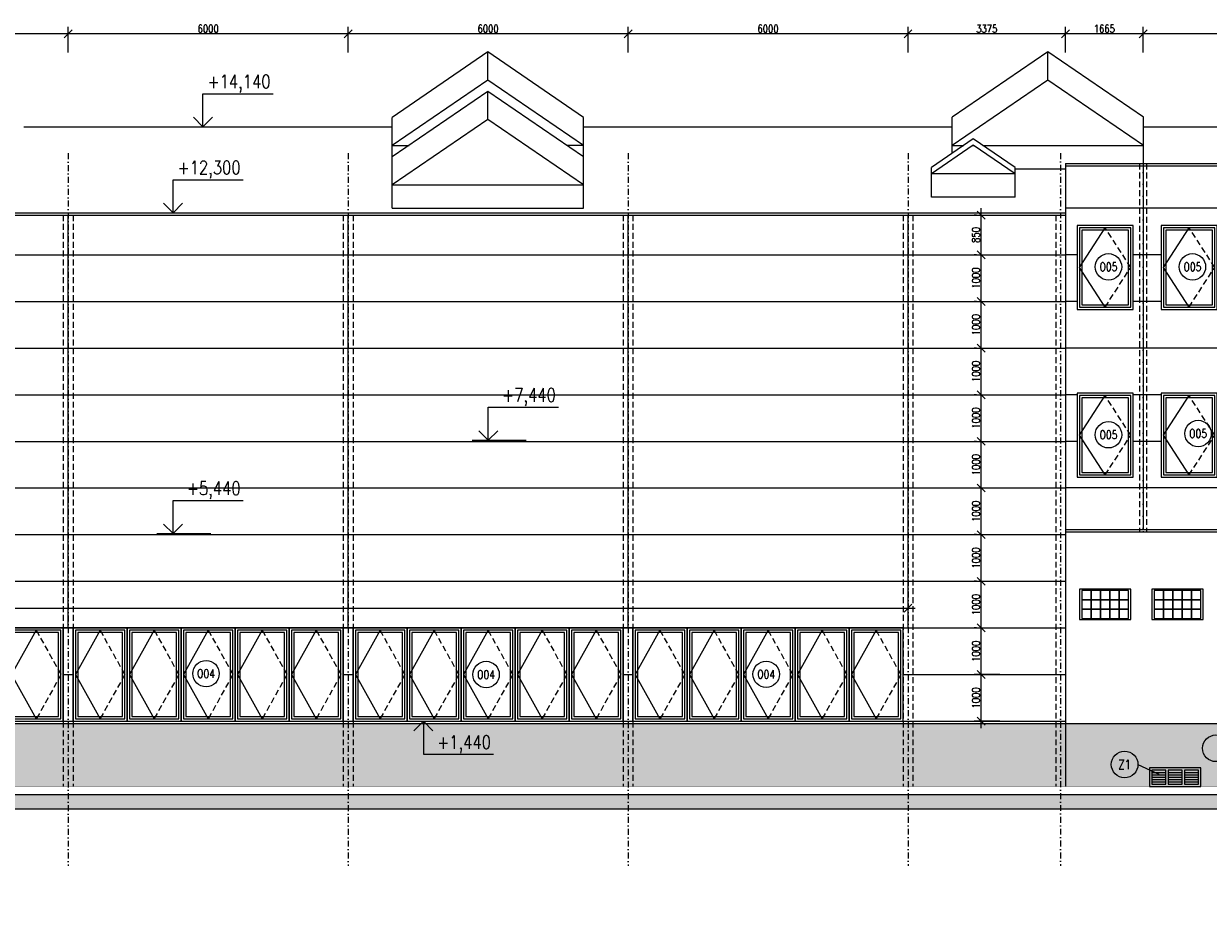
# Model space of a CAD drawing. Header units: millimetres. Extents: x -485339 to 350584, y -2181201 to -313328.
# Tile 57 of 115: x -92834 to -67443, y -975528 to -956285. Entities that reach past the tile are written whole.
import ezdxf
from ezdxf.enums import TextEntityAlignment as Align

# ---------------------------------------------------------------- set-up
doc = ezdxf.new("R2010")
doc.units = ezdxf.units.MM
doc.header["$LTSCALE"] = 10
doc.linetypes.add('DASHDOT', pattern=[25.4, 12.7, -6.35, 0, -6.35])
doc.linetypes.add('ČÁRKOVANÁ', pattern=[19.05, 12.7, -6.35])
doc.layers.get('Defpoints').update_dxf_attribs({"color": 201})
for name, color, linetype, lineweight in [('N_kóty', 10, 'Continuous', 18), ('N_okna', 10, 'Continuous', 18), ('N_popis', 10, 'Continuous', 18), ('N_popis_fasáda', 212, 'Continuous', 18), ('N_popis_otvory', 10, 'Continuous', 18), ('N_čáry_obv.plášt', 212, 'Continuous', 18), ('N_šrary', 10, 'Continuous', 18), ('St__otvory_dveře', 40, 'Continuous', 18), ('St_kóty_výškové', 132, 'Continuous', 18), ('St_otvory_okna', 40, 'Continuous', 18), ('St_sloupy_opláštění_pohled', 25, 'ČÁRKOVANÁ', 18), ('St_čáry_obrys', 5, 'Continuous', 35), ('St_čáry_plné', 250, 'Continuous', 18), ('St_šrafy', 250, 'Continuous', 18)]:
    doc.layers.add(name, color=color, linetype=linetype, lineweight=lineweight)
doc.styles.add('ROMANS', font='romans.shx', dxfattribs={"width": 0.8})
doc.styles.get("Standard").update_dxf_attribs({"font": 'simplex.shx', "width": 0.8})
doc.dimstyles.new('stavebníM100', dxfattribs={"dimtxt": 165, "dimasz": 170, "dimexe": 150, "dimexo": 100, "dimgap": 30, "dimtad": 1, "dimdec": 0, "dimtxsty": 'Standard', "dimblk": 'OBLIQUE', "dimcen": -2.5, "dimdle": 150, "dimclrd": 256, "dimclre": 256, "dimclrt": 256, "dimadec": 4, "dimazin": 0, "dimtfac": 1, "dimtdec": 0, "dimtmove": 2, "dimatfit": 3, "dimldrblk": 'OBLIQUE', "dimfxl": 400, "dimfxlon": 1, "dimlwd": -1, "dimlwe": -1, "dimarcsym": 0})

# ---------------------------------------------------------------- blocks, each defined once
blk = doc.blocks.new('G$C234DA3A5')
at = {"layer": 'St_otvory_okna', "color": 0}
for points in [[(0, 0), (1200, 0), (1200, 1800), (0, 1800)], [(50, 50), (1150, 50), (1150, 1750), (50, 1750)], [(100, 100), (1100, 100), (1100, 1700), (100, 1700)]]:
    blk.add_lwpolyline(points, close=True, dxfattribs=at)
blk.add_lwpolyline([(600, 50), (50, 900), (600, 1750)], dxfattribs=at)
at = {"layer": 'St_otvory_okna', "color": 0, "linetype": 'ČÁRKOVANÁ'}
blk.add_lwpolyline([(600, 50), (1150, 900), (600, 1750)], dxfattribs=at)
blk = doc.blocks.new('*U1187')
at = {"layer": 'St_otvory_okna'}
blk.add_lwpolyline([(-100, -100), (100, -100), (100, 100), (-100, 100)], close=True, dxfattribs=at)
blk = doc.blocks.new('*U1186')
at = {"layer": 'St_otvory_okna'}
for p in [(0, 400), (0, 200), (200, 400), (200, 200), (400, 400), (400, 200), (600, 400), (600, 200), (800, 400), (800, 200), (0, 0), (200, 0), (400, 0), (600, 0), (800, 0)]:
    blk.add_blockref('*U1187', p, dxfattribs=at)
blk = doc.blocks.new('*U1189')
at = {"layer": 'St_otvory_okna'}
blk.add_lwpolyline([(-100, -100), (100, -100), (100, 100), (-100, 100)], close=True, dxfattribs=at)
blk = doc.blocks.new('*U1188')
at = {"layer": 'St_otvory_okna'}
for p in [(0, 400), (0, 200), (200, 400), (200, 200), (400, 400), (400, 200), (600, 400), (600, 200), (800, 400), (800, 200), (0, 0), (200, 0), (400, 0), (600, 0), (800, 0)]:
    blk.add_blockref('*U1189', p, dxfattribs=at)
blk = doc.blocks.new('G$CCE6EB1B3')
at = {"layer": 'St__otvory_dveře', "color": 0}
for points in [[(-550, -400), (550, -400), (550, 0), (-550, 0)], [(-500, -350), (-200, -350), (-200, -50), (-500, -50)], [(-150, -350), (150, -350), (150, -50), (-150, -50)], [(200, -350), (500, -350), (500, -50), (200, -50)]]:
    blk.add_lwpolyline(points, close=True, dxfattribs=at)
for points in [[(-500, -100), (-200, -100)], [(-500, -150), (-200, -150)], [(-500, -200), (-200, -200)], [(-500, -250), (-200, -250)], [(-150, -100), (150, -100)], [(-150, -150), (150, -150)], [(-150, -200), (150, -200)], [(-150, -250), (150, -250)], [(200, -100), (500, -100)], [(200, -150), (500, -150)], [(200, -200), (500, -200)], [(200, -250), (500, -250)], [(-500, -300), (-200, -300)], [(-150, -300), (150, -300)], [(200, -300), (500, -300)]]:
    blk.add_lwpolyline(points, dxfattribs=at)
blk = doc.blocks.new('*U1195')
at = {"layer": 'St_sloupy_opláštění_pohled'}
for points in [[(-105, 6125), (-105, -6125)], [(105, 6125), (105, -6125)]]:
    blk.add_lwpolyline(points, dxfattribs=at)
blk = doc.blocks.new('*U1194')
at = {"layer": 'St_šrafy'}
for p in [(-18000, 0), (-12000, 0), (-6000, 0), (0, 0)]:
    blk.add_blockref('*U1195', p, dxfattribs=at)
blk = doc.blocks.new('*U1231')
at = {"layer": 'N_okna'}
for points in [[(2050, 273), (0, 1674), (-2050, 273)], [(0, 1073), (0, 1674)], [(2050, -328), (0, 1073), (-2050, -328)], [(2050, -573), (0, 828), (-2050, -573)], [(0, 227), (0, 828)], [(2050, -1174), (0, 227), (-2050, -1174)]]:
    blk.add_lwpolyline(points, dxfattribs=at)
at = {"layer": 'St_čáry_plné'}
for points in [[(-2050, -1674), (-2050, 273)], [(2050, -1674), (2050, 273)], [(-2050, -328), (-1691, -328)], [(2050, -328), (1691, -328)], [(-2050, -1174), (2050, -1174)], [(-2050, -1674), (2050, -1674)]]:
    blk.add_lwpolyline(points, dxfattribs=at)
blk = doc.blocks.new('*U1230')
at = {"layer": 'St_čáry_plné'}
blk.add_blockref('*U1231', (48000, 0), dxfattribs=at)
blk = doc.blocks.new('*U164')
at = {"color": 0, "linetype": 'ByBlock', "lineweight": -2}
blk.add_line((3, 0), (-7, 0), dxfattribs=at)
for points in [[(0, 0), (0, -6.12), (0, -6.12), (-13, -6.12)], [(1.75, -1.75), (0, 0), (-1.75, -1.75)]]:
    blk.add_lwpolyline(points, dxfattribs=at)
at = {"color": 0, "linetype": 'ByBlock', "lineweight": -2, "style": 'ROMANS', "width": 0.8}
blk.add_attdef('VYSKA', text='', height=2.5, dxfattribs=at).set_placement((-3.45, -2.62), align=Align.TOP_RIGHT)
blk.add_attdef('POPIS_001', text='', height=2.5, dxfattribs=at).set_placement((-12.5, -7.13), align=Align.TOP_LEFT)
blk = doc.blocks.new('*U165')
at = {"color": 0, "linetype": 'ByBlock', "lineweight": -2}
blk.add_line((3, 0), (-7, 0), dxfattribs=at)
for points in [[(0, 0), (0, 6.12), (0, 6.12), (-13, 6.12)], [(1.75, 1.75), (0, 0), (-1.75, 1.75)]]:
    blk.add_lwpolyline(points, dxfattribs=at)
at = {"color": 0, "linetype": 'ByBlock', "lineweight": -2, "style": 'ROMANS', "width": 0.8}
blk.add_attdef('VYSKA', text='', height=2.5, dxfattribs=at).set_placement((-3.45, 9.62), align=Align.TOP_RIGHT)
blk.add_attdef('POPIS_001', text='', height=2.5, dxfattribs=at).set_placement((-12.5, 5.12), align=Align.TOP_LEFT)
blk = doc.blocks.new('_OBLIQUE')
at = {"color": 0, "linetype": 'ByBlock'}
blk.add_line((-0.5, -0.5), (0.5, 0.5), dxfattribs=at)
blk = doc.blocks.new('*D2185')
at = {"layer": 'Defpoints', "color": 0, "transparency": 16777216}
for p in [(-183011, -959239), (0, -959239), (-183011, -960239)]:
    blk.add_point(p, dxfattribs=at)
at = {"layer": 'N_popis_fasáda', "transparency": 16777216}
for p, q in [((-182611, -959239), (-183161, -959239)), ((-183011, -960389), (-183011, -959089)), ((-183111, -960239), (-183161, -960239))]:
    blk.add_line(p, q, dxfattribs=at)
at = {"layer": 'N_popis_fasáda', "linetype": 'ByBlock', "transparency": 16777216, "xscale": 170, "yscale": 170, "zscale": 170}
for p, rotation in [((-183011, -959239), 90), ((-183011, -960239), 270)]:
    blk.add_blockref('_OBLIQUE', p, dxfattribs=dict(at, rotation=rotation))
at = {"layer": 'N_popis_fasáda', "transparency": 16777216, "insert": (-183124, -959739), "char_height": 165, "attachment_point": 5, "rotation": 90}
blk.add_mtext('1000', dxfattribs=at)
blk = doc.blocks.new('*D2215')
at = {"layer": 'Defpoints', "color": 0, "transparency": 16777216}
for p in [(-68840, -956505), (-68840, -959334), (-61390, -959284)]:
    blk.add_point(p, dxfattribs=at)
at = {"layer": 'N_popis_fasáda', "transparency": 16777216}
for p, q in [((-68840, -956905), (-68840, -956355)), ((-61390, -956905), (-61390, -956355)), ((-61240, -956505), (-68990, -956505))]:
    blk.add_line(p, q, dxfattribs=at)
at = {"layer": 'N_popis_fasáda', "linetype": 'ByBlock', "transparency": 16777216, "xscale": 170, "yscale": 170, "zscale": 170, "rotation": 180}
blk.add_blockref('_OBLIQUE', (-68840, -956505), dxfattribs=at)
at = {"layer": 'N_popis_fasáda', "linetype": 'ByBlock', "transparency": 16777216, "xscale": 170, "yscale": 170, "zscale": 170}
blk.add_blockref('_OBLIQUE', (-61390, -956505), dxfattribs=at)
at = {"layer": 'N_popis_fasáda', "transparency": 16777216, "insert": (-65115, -956393), "char_height": 165, "attachment_point": 5}
blk.add_mtext('7450', dxfattribs=at)
blk = doc.blocks.new('*D2216')
at = {"layer": 'Defpoints', "color": 0, "transparency": 16777216}
for p in [(-70505, -956505), (-70505, -959334), (-68840, -959334)]:
    blk.add_point(p, dxfattribs=at)
at = {"layer": 'N_popis_fasáda', "transparency": 16777216}
for p, q in [((-70505, -956905), (-70505, -956355)), ((-68840, -956905), (-68840, -956355)), ((-68690, -956505), (-70655, -956505))]:
    blk.add_line(p, q, dxfattribs=at)
at = {"layer": 'N_popis_fasáda', "linetype": 'ByBlock', "transparency": 16777216, "xscale": 170, "yscale": 170, "zscale": 170, "rotation": 180}
blk.add_blockref('_OBLIQUE', (-70505, -956505), dxfattribs=at)
at = {"layer": 'N_popis_fasáda', "linetype": 'ByBlock', "transparency": 16777216, "xscale": 170, "yscale": 170, "zscale": 170}
blk.add_blockref('_OBLIQUE', (-68840, -956505), dxfattribs=at)
at = {"layer": 'N_popis_fasáda', "transparency": 16777216, "insert": (-69672, -956393), "char_height": 165, "attachment_point": 5}
blk.add_mtext('1665', dxfattribs=at)
blk = doc.blocks.new('*D2217')
at = {"layer": 'Defpoints', "color": 0, "transparency": 16777216}
for p in [(-73880, -956505), (-73880, -959059), (-70505, -959334)]:
    blk.add_point(p, dxfattribs=at)
at = {"layer": 'N_popis_fasáda', "transparency": 16777216}
for p, q in [((-73880, -956905), (-73880, -956355)), ((-70505, -956905), (-70505, -956355)), ((-70355, -956505), (-74030, -956505))]:
    blk.add_line(p, q, dxfattribs=at)
at = {"layer": 'N_popis_fasáda', "linetype": 'ByBlock', "transparency": 16777216, "xscale": 170, "yscale": 170, "zscale": 170, "rotation": 180}
blk.add_blockref('_OBLIQUE', (-73880, -956505), dxfattribs=at)
at = {"layer": 'N_popis_fasáda', "linetype": 'ByBlock', "transparency": 16777216, "xscale": 170, "yscale": 170, "zscale": 170}
blk.add_blockref('_OBLIQUE', (-70505, -956505), dxfattribs=at)
at = {"layer": 'N_popis_fasáda', "transparency": 16777216, "insert": (-72192, -956393), "char_height": 165, "attachment_point": 5}
blk.add_mtext('3375', dxfattribs=at)
blk = doc.blocks.new('*D2218')
at = {"layer": 'Defpoints', "color": 0, "transparency": 16777216}
for p in [(-79880, -956505), (-79880, -959062), (-73880, -959059)]:
    blk.add_point(p, dxfattribs=at)
at = {"layer": 'N_popis_fasáda', "transparency": 16777216}
for p, q in [((-79880, -956905), (-79880, -956355)), ((-73880, -956905), (-73880, -956355)), ((-73730, -956505), (-80030, -956505))]:
    blk.add_line(p, q, dxfattribs=at)
at = {"layer": 'N_popis_fasáda', "linetype": 'ByBlock', "transparency": 16777216, "xscale": 170, "yscale": 170, "zscale": 170, "rotation": 180}
blk.add_blockref('_OBLIQUE', (-79880, -956505), dxfattribs=at)
at = {"layer": 'N_popis_fasáda', "linetype": 'ByBlock', "transparency": 16777216, "xscale": 170, "yscale": 170, "zscale": 170}
blk.add_blockref('_OBLIQUE', (-73880, -956505), dxfattribs=at)
at = {"layer": 'N_popis_fasáda', "transparency": 16777216, "insert": (-76880, -956393), "char_height": 165, "attachment_point": 5}
blk.add_mtext('6000', dxfattribs=at)
blk = doc.blocks.new('*D2219')
at = {"layer": 'Defpoints', "color": 0, "transparency": 16777216}
for p in [(-85880, -956505), (-85880, -959062), (-79880, -959062)]:
    blk.add_point(p, dxfattribs=at)
at = {"layer": 'N_popis_fasáda', "transparency": 16777216}
for p, q in [((-85880, -956905), (-85880, -956355)), ((-79880, -956905), (-79880, -956355)), ((-79730, -956505), (-86030, -956505))]:
    blk.add_line(p, q, dxfattribs=at)
at = {"layer": 'N_popis_fasáda', "linetype": 'ByBlock', "transparency": 16777216, "xscale": 170, "yscale": 170, "zscale": 170, "rotation": 180}
blk.add_blockref('_OBLIQUE', (-85880, -956505), dxfattribs=at)
at = {"layer": 'N_popis_fasáda', "linetype": 'ByBlock', "transparency": 16777216, "xscale": 170, "yscale": 170, "zscale": 170}
blk.add_blockref('_OBLIQUE', (-79880, -956505), dxfattribs=at)
at = {"layer": 'N_popis_fasáda', "transparency": 16777216, "insert": (-82880, -956393), "char_height": 165, "attachment_point": 5}
blk.add_mtext('6000', dxfattribs=at)
blk = doc.blocks.new('*D2220')
at = {"layer": 'Defpoints', "color": 0, "transparency": 16777216}
for p in [(-91880, -956505), (-91880, -959062), (-85880, -959062)]:
    blk.add_point(p, dxfattribs=at)
at = {"layer": 'N_popis_fasáda', "transparency": 16777216}
for p, q in [((-91880, -956905), (-91880, -956355)), ((-85880, -956905), (-85880, -956355)), ((-85730, -956505), (-92030, -956505))]:
    blk.add_line(p, q, dxfattribs=at)
at = {"layer": 'N_popis_fasáda', "linetype": 'ByBlock', "transparency": 16777216, "xscale": 170, "yscale": 170, "zscale": 170, "rotation": 180}
blk.add_blockref('_OBLIQUE', (-91880, -956505), dxfattribs=at)
at = {"layer": 'N_popis_fasáda', "linetype": 'ByBlock', "transparency": 16777216, "xscale": 170, "yscale": 170, "zscale": 170}
blk.add_blockref('_OBLIQUE', (-85880, -956505), dxfattribs=at)
at = {"layer": 'N_popis_fasáda', "transparency": 16777216, "insert": (-88880, -956393), "char_height": 165, "attachment_point": 5}
blk.add_mtext('6000', dxfattribs=at)
blk = doc.blocks.new('*D2221')
at = {"layer": 'Defpoints', "color": 0, "transparency": 16777216}
for p in [(-97880, -956505), (-97880, -959062), (-91880, -959062)]:
    blk.add_point(p, dxfattribs=at)
at = {"layer": 'N_popis_fasáda', "transparency": 16777216}
for p, q in [((-97880, -956905), (-97880, -956355)), ((-91880, -956905), (-91880, -956355)), ((-91730, -956505), (-98030, -956505))]:
    blk.add_line(p, q, dxfattribs=at)
at = {"layer": 'N_popis_fasáda', "linetype": 'ByBlock', "transparency": 16777216, "xscale": 170, "yscale": 170, "zscale": 170, "rotation": 180}
blk.add_blockref('_OBLIQUE', (-97880, -956505), dxfattribs=at)
at = {"layer": 'N_popis_fasáda', "linetype": 'ByBlock', "transparency": 16777216, "xscale": 170, "yscale": 170, "zscale": 170}
blk.add_blockref('_OBLIQUE', (-91880, -956505), dxfattribs=at)
at = {"layer": 'N_popis_fasáda', "transparency": 16777216, "insert": (-94880, -956393), "char_height": 165, "attachment_point": 5}
blk.add_mtext('6000', dxfattribs=at)
blk = doc.blocks.new('G$C858BC952')
at = {"layer": 'Defpoints'}
blk.add_lwpolyline([(5790, 0), (6000, 0), (6000, 2000), (5790, 2000)], close=True, dxfattribs=at)
at = {"layer": 'N_okna'}
for p, q in [((0, 2000), (0, 0)), ((1158, 2000), (0, 2000)), ((50, 1950), (50, 50)), ((1108, 1950), (50, 1950)), ((579, 1950), (50, 1000)), ((100, 1900), (100, 100)), ((1058, 1900), (100, 1900)), ((1058, 100), (1058, 1900)), ((1108, 50), (1108, 1950)), ((1158, 0), (1158, 2000)), ((1158, 2000), (1158, 0)), ((2000, 2000), (1158, 2000)), ((1208, 1950), (1208, 50)), ((2266, 1950), (1208, 1950)), ((1737, 1950), (1208, 1000)), ((1258, 1900), (1258, 100)), ((2216, 1900), (1258, 1900)), ((3000, 2000), (2000, 2000)), ((2216, 100), (2216, 1900)), ((2266, 50), (2266, 1950)), ((2316, 0), (2316, 2000)), ((2316, 2000), (2316, 0)), ((2366, 1950), (2366, 50)), ((3424, 1950), (2366, 1950)), ((2895, 1950), (2366, 1000)), ((2416, 1900), (2416, 100)), ((3374, 1900), (2416, 1900)), ((4000, 2000), (3000, 2000)), ((3374, 100), (3374, 1900)), ((3424, 50), (3424, 1950)), ((3474, 0), (3474, 2000)), ((3474, 2000), (3474, 0)), ((3524, 1950), (3524, 50)), ((4582, 1950), (3524, 1950)), ((4053, 1950), (3524, 1000)), ((3574, 1900), (3574, 100)), ((4532, 1900), (3574, 1900)), ((5000, 2000), (4000, 2000)), ((4532, 100), (4532, 1900)), ((4582, 50), (4582, 1950)), ((4632, 0), (4632, 2000)), ((4632, 2000), (4632, 0)), ((4682, 1950), (4682, 50)), ((5740, 1950), (4682, 1950)), ((5211, 1950), (4682, 1000)), ((4732, 1900), (4732, 100)), ((5690, 1900), (4732, 1900)), ((5790, 2000), (5000, 2000)), ((5690, 100), (5690, 1900)), ((5740, 50), (5740, 1950)), ((5790, 0), (5790, 2000)), ((50, 1000), (579, 50)), ((1208, 1000), (1737, 50)), ((2366, 1000), (2895, 50)), ((3524, 1000), (4053, 50)), ((4682, 1000), (5211, 50)), ((0, 0), (1158, 0)), ((50, 50), (1108, 50)), ((100, 100), (1058, 100)), ((1158, 0), (2316, 0)), ((1208, 50), (2266, 50)), ((1258, 100), (2216, 100)), ((2316, 0), (3474, 0)), ((2366, 50), (3424, 50)), ((2416, 100), (3374, 100)), ((3474, 0), (4632, 0)), ((3524, 50), (4582, 50)), ((3574, 100), (4532, 100)), ((4632, 0), (5790, 0)), ((4682, 50), (5740, 50)), ((4732, 100), (5690, 100))]:
    blk.add_line(p, q, dxfattribs=at)
at = {"layer": 'N_okna', "linetype": 'ČÁRKOVANÁ'}
for p, q in [((579, 1950), (1108, 1000)), ((1737, 1950), (2266, 1000)), ((2895, 1950), (3424, 1000)), ((4053, 1950), (4582, 1000)), ((5211, 1950), (5740, 1000)), ((1108, 1000), (579, 50)), ((2266, 1000), (1737, 50)), ((3424, 1000), (2895, 50)), ((4582, 1000), (4053, 50)), ((5740, 1000), (5211, 50))]:
    blk.add_line(p, q, dxfattribs=at)
blk = doc.blocks.new('*D2231')
at = {"layer": 'Defpoints', "color": 0, "transparency": 16777216}
for p in [(-72313, -970239), (-70715, -970239), (-70715, -971239)]:
    blk.add_point(p, dxfattribs=at)
at = {"layer": 'N_popis_fasáda', "transparency": 16777216}
for p, q in [((-72313, -971389), (-72313, -970089)), ((-71913, -970239), (-72463, -970239)), ((-71913, -971239), (-72463, -971239))]:
    blk.add_line(p, q, dxfattribs=at)
at = {"layer": 'N_popis_fasáda', "linetype": 'ByBlock', "transparency": 16777216, "xscale": 170, "yscale": 170, "zscale": 170}
for p, rotation in [((-72313, -970239), 90), ((-72313, -971239), 270)]:
    blk.add_blockref('_OBLIQUE', p, dxfattribs=dict(at, rotation=rotation))
at = {"layer": 'N_popis_fasáda', "transparency": 16777216, "insert": (-72425, -970739), "char_height": 165, "attachment_point": 5, "rotation": 90}
blk.add_mtext('1000', dxfattribs=at)
blk = doc.blocks.new('*D2232')
at = {"layer": 'Defpoints', "color": 0, "transparency": 16777216}
for p in [(-72313, -969239), (-72313, -969239), (-70715, -970239)]:
    blk.add_point(p, dxfattribs=at)
at = {"layer": 'N_popis_fasáda', "transparency": 16777216}
for p, q in [((-72313, -970389), (-72313, -969089)), ((-72413, -969239), (-72463, -969239)), ((-71913, -970239), (-72463, -970239))]:
    blk.add_line(p, q, dxfattribs=at)
at = {"layer": 'N_popis_fasáda', "linetype": 'ByBlock', "transparency": 16777216, "xscale": 170, "yscale": 170, "zscale": 170}
for p, rotation in [((-72313, -969239), 90), ((-72313, -970239), 270)]:
    blk.add_blockref('_OBLIQUE', p, dxfattribs=dict(at, rotation=rotation))
at = {"layer": 'N_popis_fasáda', "transparency": 16777216, "insert": (-72425, -969739), "char_height": 165, "attachment_point": 5, "rotation": 90}
blk.add_mtext('1000', dxfattribs=at)
blk = doc.blocks.new('*D2233')
at = {"layer": 'Defpoints', "color": 0, "transparency": 16777216}
for p in [(-72313, -968239), (-72313, -968239), (-72313, -969239)]:
    blk.add_point(p, dxfattribs=at)
at = {"layer": 'N_popis_fasáda', "transparency": 16777216}
for p, q in [((-72313, -969389), (-72313, -968089)), ((-72413, -968239), (-72463, -968239)), ((-72413, -969239), (-72463, -969239))]:
    blk.add_line(p, q, dxfattribs=at)
at = {"layer": 'N_popis_fasáda', "linetype": 'ByBlock', "transparency": 16777216, "xscale": 170, "yscale": 170, "zscale": 170}
for p, rotation in [((-72313, -968239), 90), ((-72313, -969239), 270)]:
    blk.add_blockref('_OBLIQUE', p, dxfattribs=dict(at, rotation=rotation))
at = {"layer": 'N_popis_fasáda', "transparency": 16777216, "insert": (-72425, -968739), "char_height": 165, "attachment_point": 5, "rotation": 90}
blk.add_mtext('1000', dxfattribs=at)
blk = doc.blocks.new('*D2234')
at = {"layer": 'Defpoints', "color": 0, "transparency": 16777216}
for p in [(-72313, -967239), (-72313, -967239), (-72313, -968239)]:
    blk.add_point(p, dxfattribs=at)
at = {"layer": 'N_popis_fasáda', "transparency": 16777216}
for p, q in [((-72313, -968389), (-72313, -967089)), ((-72413, -967239), (-72463, -967239)), ((-72413, -968239), (-72463, -968239))]:
    blk.add_line(p, q, dxfattribs=at)
at = {"layer": 'N_popis_fasáda', "linetype": 'ByBlock', "transparency": 16777216, "xscale": 170, "yscale": 170, "zscale": 170}
for p, rotation in [((-72313, -967239), 90), ((-72313, -968239), 270)]:
    blk.add_blockref('_OBLIQUE', p, dxfattribs=dict(at, rotation=rotation))
at = {"layer": 'N_popis_fasáda', "transparency": 16777216, "insert": (-72425, -967739), "char_height": 165, "attachment_point": 5, "rotation": 90}
blk.add_mtext('1000', dxfattribs=at)
blk = doc.blocks.new('*D2235')
at = {"layer": 'Defpoints', "color": 0, "transparency": 16777216}
for p in [(-72313, -966239), (-72313, -966239), (-72313, -967239)]:
    blk.add_point(p, dxfattribs=at)
at = {"layer": 'N_popis_fasáda', "transparency": 16777216}
for p, q in [((-72313, -967389), (-72313, -966089)), ((-72413, -966239), (-72463, -966239)), ((-72413, -967239), (-72463, -967239))]:
    blk.add_line(p, q, dxfattribs=at)
at = {"layer": 'N_popis_fasáda', "linetype": 'ByBlock', "transparency": 16777216, "xscale": 170, "yscale": 170, "zscale": 170}
for p, rotation in [((-72313, -966239), 90), ((-72313, -967239), 270)]:
    blk.add_blockref('_OBLIQUE', p, dxfattribs=dict(at, rotation=rotation))
at = {"layer": 'N_popis_fasáda', "transparency": 16777216, "insert": (-72425, -966739), "char_height": 165, "attachment_point": 5, "rotation": 90}
blk.add_mtext('1000', dxfattribs=at)
blk = doc.blocks.new('*D2236')
at = {"layer": 'Defpoints', "color": 0, "transparency": 16777216}
for p in [(-72313, -965239), (-72313, -965239), (-72313, -966239)]:
    blk.add_point(p, dxfattribs=at)
at = {"layer": 'N_popis_fasáda', "transparency": 16777216}
for p, q in [((-72313, -966389), (-72313, -965089)), ((-72413, -965239), (-72463, -965239)), ((-72413, -966239), (-72463, -966239))]:
    blk.add_line(p, q, dxfattribs=at)
at = {"layer": 'N_popis_fasáda', "linetype": 'ByBlock', "transparency": 16777216, "xscale": 170, "yscale": 170, "zscale": 170}
for p, rotation in [((-72313, -965239), 90), ((-72313, -966239), 270)]:
    blk.add_blockref('_OBLIQUE', p, dxfattribs=dict(at, rotation=rotation))
at = {"layer": 'N_popis_fasáda', "transparency": 16777216, "insert": (-72425, -965739), "char_height": 165, "attachment_point": 5, "rotation": 90}
blk.add_mtext('1000', dxfattribs=at)
blk = doc.blocks.new('*D2237')
at = {"layer": 'Defpoints', "color": 0, "transparency": 16777216}
for p in [(-72313, -964239), (-72313, -964239), (-72313, -965239)]:
    blk.add_point(p, dxfattribs=at)
at = {"layer": 'N_popis_fasáda', "transparency": 16777216}
for p, q in [((-72413, -964239), (-72463, -964239)), ((-72313, -965389), (-72313, -964089)), ((-72413, -965239), (-72463, -965239))]:
    blk.add_line(p, q, dxfattribs=at)
at = {"layer": 'N_popis_fasáda', "linetype": 'ByBlock', "transparency": 16777216, "xscale": 170, "yscale": 170, "zscale": 170}
for p, rotation in [((-72313, -964239), 90), ((-72313, -965239), 270)]:
    blk.add_blockref('_OBLIQUE', p, dxfattribs=dict(at, rotation=rotation))
at = {"layer": 'N_popis_fasáda', "transparency": 16777216, "insert": (-72425, -964739), "char_height": 165, "attachment_point": 5, "rotation": 90}
blk.add_mtext('1000', dxfattribs=at)
blk = doc.blocks.new('*D2238')
at = {"layer": 'Defpoints', "color": 0, "transparency": 16777216}
for p in [(-72313, -963239), (-72313, -963239), (-72313, -964239)]:
    blk.add_point(p, dxfattribs=at)
at = {"layer": 'N_popis_fasáda', "transparency": 16777216}
for p, q in [((-72413, -963239), (-72463, -963239)), ((-72313, -964389), (-72313, -963089)), ((-72413, -964239), (-72463, -964239))]:
    blk.add_line(p, q, dxfattribs=at)
at = {"layer": 'N_popis_fasáda', "linetype": 'ByBlock', "transparency": 16777216, "xscale": 170, "yscale": 170, "zscale": 170}
for p, rotation in [((-72313, -963239), 90), ((-72313, -964239), 270)]:
    blk.add_blockref('_OBLIQUE', p, dxfattribs=dict(at, rotation=rotation))
at = {"layer": 'N_popis_fasáda', "transparency": 16777216, "insert": (-72425, -963739), "char_height": 165, "attachment_point": 5, "rotation": 90}
blk.add_mtext('1000', dxfattribs=at)
blk = doc.blocks.new('*D2239')
at = {"layer": 'Defpoints', "color": 0, "transparency": 16777216}
for p in [(-72313, -962239), (-72313, -962239), (-72313, -963239)]:
    blk.add_point(p, dxfattribs=at)
at = {"layer": 'N_popis_fasáda', "transparency": 16777216}
for p, q in [((-72413, -962239), (-72463, -962239)), ((-72313, -963389), (-72313, -962089)), ((-72413, -963239), (-72463, -963239))]:
    blk.add_line(p, q, dxfattribs=at)
at = {"layer": 'N_popis_fasáda', "linetype": 'ByBlock', "transparency": 16777216, "xscale": 170, "yscale": 170, "zscale": 170}
for p, rotation in [((-72313, -962239), 90), ((-72313, -963239), 270)]:
    blk.add_blockref('_OBLIQUE', p, dxfattribs=dict(at, rotation=rotation))
at = {"layer": 'N_popis_fasáda', "transparency": 16777216, "insert": (-72425, -962739), "char_height": 165, "attachment_point": 5, "rotation": 90}
blk.add_mtext('1000', dxfattribs=at)
blk = doc.blocks.new('*D2240')
at = {"layer": 'Defpoints', "color": 0, "transparency": 16777216}
for p in [(-72313, -961239), (-72313, -961239), (-72313, -962239)]:
    blk.add_point(p, dxfattribs=at)
at = {"layer": 'N_popis_fasáda', "transparency": 16777216}
for p, q in [((-72413, -961239), (-72463, -961239)), ((-72313, -962389), (-72313, -961089)), ((-72413, -962239), (-72463, -962239))]:
    blk.add_line(p, q, dxfattribs=at)
at = {"layer": 'N_popis_fasáda', "linetype": 'ByBlock', "transparency": 16777216, "xscale": 170, "yscale": 170, "zscale": 170}
for p, rotation in [((-72313, -961239), 90), ((-72313, -962239), 270)]:
    blk.add_blockref('_OBLIQUE', p, dxfattribs=dict(at, rotation=rotation))
at = {"layer": 'N_popis_fasáda', "transparency": 16777216, "insert": (-72425, -961739), "char_height": 165, "attachment_point": 5, "rotation": 90}
blk.add_mtext('1000', dxfattribs=at)
blk = doc.blocks.new('*D2241')
at = {"layer": 'Defpoints', "color": 0, "transparency": 16777216}
for p in [(-72313, -960388), (-72313, -960388), (-72313, -961239)]:
    blk.add_point(p, dxfattribs=at)
at = {"layer": 'N_popis_fasáda', "transparency": 16777216}
for p, q in [((-72313, -961389), (-72313, -960238)), ((-72413, -960388), (-72463, -960388)), ((-72413, -961239), (-72463, -961239))]:
    blk.add_line(p, q, dxfattribs=at)
at = {"layer": 'N_popis_fasáda', "linetype": 'ByBlock', "transparency": 16777216, "xscale": 170, "yscale": 170, "zscale": 170}
for p, rotation in [((-72313, -960388), 90), ((-72313, -961239), 270)]:
    blk.add_blockref('_OBLIQUE', p, dxfattribs=dict(at, rotation=rotation))
at = {"layer": 'N_popis_fasáda', "transparency": 16777216, "insert": (-72425, -960813), "char_height": 165, "attachment_point": 5, "rotation": 90}
blk.add_mtext('850', dxfattribs=at)
blk = doc.blocks.new('*D2252')
at = {"layer": 'Defpoints', "color": 0, "transparency": 16777216}
for p in [(-73880, -968815), (-115775, -969239), (-73880, -975528)]:
    blk.add_point(p, dxfattribs=at)
at = {"layer": 'N_kóty', "transparency": 16777216}
for p, q in [((-115925, -968815), (-73730, -968815)), ((-115775, -969139), (-115775, -968665)), ((-73880, -969215), (-73880, -968665))]:
    blk.add_line(p, q, dxfattribs=at)
at = {"layer": 'N_kóty', "linetype": 'ByBlock', "transparency": 16777216, "xscale": 170, "yscale": 170, "zscale": 170, "rotation": 180}
blk.add_blockref('_OBLIQUE', (-115775, -968815), dxfattribs=at)
at = {"layer": 'N_kóty', "linetype": 'ByBlock', "transparency": 16777216, "xscale": 170, "yscale": 170, "zscale": 170}
blk.add_blockref('_OBLIQUE', (-73880, -968815), dxfattribs=at)
at = {"layer": 'N_kóty', "transparency": 16777216, "insert": (-94827, -968702), "char_height": 165, "attachment_point": 5}
blk.add_mtext('41895', dxfattribs=at)
blk = doc.blocks.new('G$C0475EAA2')
at = {"layer": 'N_okna'}
for p, q in [((0, 2000), (0, 0)), ((1158, 2000), (0, 2000)), ((50, 1950), (50, 50)), ((1108, 1950), (50, 1950)), ((579, 1950), (50, 1000)), ((100, 1900), (100, 100)), ((1058, 1900), (100, 1900)), ((1058, 100), (1058, 1900)), ((1108, 50), (1108, 1950)), ((1158, 0), (1158, 2000)), ((1158, 2000), (1158, 0)), ((2000, 2000), (1158, 2000)), ((1208, 1950), (1208, 50)), ((2266, 1950), (1208, 1950)), ((1737, 1950), (1208, 1000)), ((1258, 1900), (1258, 100)), ((2216, 1900), (1258, 1900)), ((3000, 2000), (2000, 2000)), ((2216, 100), (2216, 1900)), ((2266, 50), (2266, 1950)), ((2316, 0), (2316, 2000)), ((2316, 2000), (2316, 0)), ((2366, 1950), (2366, 50)), ((3424, 1950), (2366, 1950)), ((2895, 1950), (2366, 1000)), ((2416, 1900), (2416, 100)), ((3374, 1900), (2416, 1900)), ((4000, 2000), (3000, 2000)), ((3374, 100), (3374, 1900)), ((3424, 50), (3424, 1950)), ((3474, 0), (3474, 2000)), ((3474, 2000), (3474, 0)), ((3524, 1950), (3524, 50)), ((4582, 1950), (3524, 1950)), ((4053, 1950), (3524, 1000)), ((3574, 1900), (3574, 100)), ((4532, 1900), (3574, 1900)), ((5000, 2000), (4000, 2000)), ((4532, 100), (4532, 1900)), ((4582, 50), (4582, 1950)), ((4632, 0), (4632, 2000)), ((4632, 2000), (4632, 0)), ((4682, 1950), (4682, 50)), ((5740, 1950), (4682, 1950)), ((5211, 1950), (4682, 1000)), ((4732, 1900), (4732, 100)), ((5690, 1900), (4732, 1900)), ((5790, 2000), (5000, 2000)), ((5690, 100), (5690, 1900)), ((5740, 50), (5740, 1950)), ((5790, 0), (5790, 2000)), ((50, 1000), (579, 50)), ((1208, 1000), (1737, 50)), ((2366, 1000), (2895, 50)), ((3524, 1000), (4053, 50)), ((4682, 1000), (5211, 50)), ((0, 0), (1158, 0)), ((50, 50), (1108, 50)), ((100, 100), (1058, 100)), ((1158, 0), (2316, 0)), ((1208, 50), (2266, 50)), ((1258, 100), (2216, 100)), ((2316, 0), (3474, 0)), ((2366, 50), (3424, 50)), ((2416, 100), (3374, 100)), ((3474, 0), (4632, 0)), ((3524, 50), (4582, 50)), ((3574, 100), (4532, 100)), ((4632, 0), (5790, 0)), ((4682, 50), (5740, 50)), ((4732, 100), (5690, 100))]:
    blk.add_line(p, q, dxfattribs=at)
at = {"layer": 'N_okna', "linetype": 'ČÁRKOVANÁ'}
for p, q in [((579, 1950), (1108, 1000)), ((1737, 1950), (2266, 1000)), ((2895, 1950), (3424, 1000)), ((4053, 1950), (4582, 1000)), ((5211, 1950), (5740, 1000)), ((1108, 1000), (579, 50)), ((2266, 1000), (1737, 50)), ((3424, 1000), (2895, 50)), ((4582, 1000), (4053, 50)), ((5740, 1000), (5211, 50))]:
    blk.add_line(p, q, dxfattribs=at)

msp = doc.modelspace()

# ---------------------------------------------------------------- hatches: boundary and pattern name
at = {"layer": 'N_šrary'}
h = msp.add_hatch(dxfattribs=at)
h.set_pattern_fill('AR-SAND', color=256, scale=5)
h.paths.add_polyline_path([(-70504.9, -971288.5), (-140279.9, -971288.5), (-140279.9, -972638.5), (-70504.9, -972638.5)])
h = msp.add_hatch(dxfattribs=at)
h.set_pattern_fill('AR-SAND', color=256, scale=5)
h.paths.add_polyline_path([(-59724.9, -972278.5), (-59724.9, -972098.5), (-59724.9, -971918.5), (-59724.9, -971738.5), (-59724.9, -971558.5), (-59724.9, -971288.5), (-70504.9, -971288.5), (-70504.9, -972638.5), (-59724.9, -972638.5), (-59724.9, -972458.5)])
at = {"layer": 'St_šrafy'}
h = msp.add_hatch(color=256, dxfattribs=at)
h.dxf.hatch_style = 1
h.paths.add_polyline_path([(-142454.3, -973113.5), (-42636.8, -973113.5), (-42636.8, -972813.5), (-142454.3, -972813.5)])

# ---------------------------------------------------------------- linework, layer by layer
at = {"layer": 'N_okna'}
for p, q in [((-70884.2, -956891.4), (-72934.2, -958291.9)), ((-70884.2, -957492.6), (-70884.2, -956891.4)), ((-68834.2, -958291.9), (-70884.2, -956891.4)), ((-70884.2, -957492.6), (-72934.2, -958893.1)), ((-68834.2, -958893.1), (-70884.2, -957492.6)), ((-72479.9, -958754), (-73379.9, -959368.8)), ((-71579.9, -959368.8), (-72479.9, -958754)), ((-72479.9, -958887.8), (-73379.9, -959502.6)), ((-71579.9, -959502.6), (-72479.9, -958887.8))]:
    msp.add_line(p, q, dxfattribs=at)
at = {"layer": 'N_popis'}
msp.add_lwpolyline([(-68951, -972165.7), (-68505.4, -972376.6)], dxfattribs=at)
for centre in [(-67280.4, -971819.3), (-69236.9, -972165.7)]:
    msp.add_circle(centre, 285.9, dxfattribs=at)
at = {"layer": 'N_popis_otvory'}
for centre in [(-69583.3, -961497.7), (-67783.3, -961497.7), (-69583.3, -965097.7), (-67662.5, -965070.9), (-88925.9, -970219), (-82923.4, -970237.7), (-76919.7, -970233)]:
    msp.add_circle(centre, 283.2, dxfattribs=at)
at = {"layer": 'N_čáry_obv.plášt'}
for points in [[(-68839.9, -959333.5), (-68839.9, -967128.5)], [(-59724.9, -960238.5), (-70504.9, -960238.5)], [(-91879.9, -969238.5), (-91879.9, -960388.5)], [(-85879.9, -969238.5), (-85879.9, -960388.5)], [(-79879.9, -969238.5), (-79879.9, -960388.5)], [(-73879.9, -969238.5), (-73879.9, -960388.5)], [(-140279.9, -961238.5), (-70504.9, -961238.5)], [(-70254.9, -961238.5), (-70504.9, -961238.5)], [(-68454.9, -961238.5), (-69054.9, -961238.5)], [(-140279.9, -962238.5), (-70504.9, -962238.5)], [(-70254.9, -962238.5), (-70504.9, -962238.5)], [(-68454.9, -962238.5), (-69054.9, -962238.5)], [(-140279.9, -963238.5), (-70504.9, -963238.5)], [(-59724.9, -963238.5), (-70504.9, -963238.5)], [(-140279.9, -964238.5), (-70504.9, -964238.5)], [(-70254.9, -964238.5), (-70504.9, -964238.5)], [(-68454.9, -964238.5), (-69054.9, -964238.5)], [(-140279.9, -965238.5), (-70504.9, -965238.5)], [(-70254.9, -965238.5), (-70504.9, -965238.5)], [(-68454.9, -965238.5), (-69054.9, -965238.5)], [(-140279.9, -966238.5), (-70504.9, -966238.5)], [(-59724.9, -966238.5), (-70504.9, -966238.5)], [(-140279.9, -967238.5), (-70504.9, -967238.5)], [(-115984.9, -968238.5), (-70504.9, -968238.5)], [(-140279.9, -969238.5), (-70504.9, -969238.5)], [(-91984.9, -970238.5), (-91774.9, -970238.5)], [(-85984.9, -970238.5), (-85774.9, -970238.5)], [(-79984.9, -970238.5), (-79774.9, -970238.5)], [(-73984.9, -970238.5), (-70504.9, -970238.5)], [(-140279.9, -971238.5), (-70504.9, -971238.5)]]:
    msp.add_lwpolyline(points, dxfattribs=at)
at = {"layer": 'N_šrary'}
for points in [[(-70504.9, -959283.5), (-43626.2, -959283.5)], [(-70504.9, -959333.5), (-43626.2, -959333.5)], [(-140579.9, -960338.5), (-70504.9, -960338.5)], [(-140579.9, -960388.5), (-70504.9, -960388.5)], [(-70504.9, -967128.5), (-59724.9, -967128.5)], [(-70504.9, -967178.5), (-59724.9, -967178.5)], [(-140279.9, -971288.5), (-70504.9, -971288.5)], [(-70504.9, -971288.5), (-59724.9, -971288.5)]]:
    msp.add_lwpolyline(points, dxfattribs=at)
at = {"layer": 'St_sloupy_opláštění_pohled', "linetype": 'DASHDOT'}
for points in [[(-91879.9, -959061.8), (-91879.9, -974339.6)], [(-85879.9, -959061.8), (-85879.9, -974339.6)], [(-79879.9, -959061.8), (-79879.9, -974339.6)], [(-73879.9, -959059.2), (-73879.9, -974336.9)], [(-70609.9, -959059.2), (-70609.9, -974336.9)], [(-68839.9, -959283.5), (-68839.9, -967178.5)]]:
    msp.add_lwpolyline(points, dxfattribs=at)
at = {"layer": 'St_sloupy_opláštění_pohled'}
for points in [[(-68914.9, -959283.5), (-68914.9, -967178.5)], [(-68764.9, -959283.5), (-68764.9, -967178.5)], [(-70714.9, -960388.5), (-70714.9, -972638.5)]]:
    msp.add_lwpolyline(points, dxfattribs=at)
at = {"layer": 'St_čáry_obrys', "const_width": 10}
msp.add_lwpolyline([(-142454.3, -972638.5), (-42636.8, -972638.5)], dxfattribs=at)
at = {"layer": 'St_čáry_plné'}
for p, q in [((-72934.2, -959064.4), (-72934.2, -958291.9)), ((-68834.2, -959283.5), (-68834.2, -958291.9)), ((-72934.2, -958893.1), (-72683.4, -958893.1)), ((-72487.6, -958893.1), (-72472.2, -958893.1)), ((-72276.3, -958893.1), (-68834.2, -958893.1)), ((-71579.9, -959393.1), (-70504.9, -959393.1))]:
    msp.add_line(p, q, dxfattribs=at)
for points in [[(-73379.9, -960002.6), (-73379.9, -959368.8)], [(-71579.9, -959502.6), (-73379.9, -959502.6)], [(-71579.9, -960002.6), (-71579.9, -959368.8)], [(-70504.9, -959283.5), (-70504.9, -972638.5)], [(-71579.9, -960002.6), (-73379.9, -960002.6)]]:
    msp.add_lwpolyline(points, dxfattribs=at)
at = {"layer": 'St_šrafy'}
for points in [[(-92834.2, -958494.3), (-84934.2, -958494.3)], [(-80834.2, -958494.3), (-72934.2, -958494.3)], [(-68834.2, -958494.3), (-60934.2, -958494.3)]]:
    msp.add_lwpolyline(points, dxfattribs=at)
for points in [[(-70204.9, -969058.5), (-69104.9, -969058.5), (-69104.9, -968408.5), (-70204.9, -968408.5)], [(-68654.9, -969058.5), (-67554.9, -969058.5), (-67554.9, -968408.5), (-68654.9, -968408.5)], [(-142454.3, -973113.5), (-42636.8, -973113.5), (-42636.8, -972813.5), (-142454.3, -972813.5)]]:
    msp.add_lwpolyline(points, close=True, dxfattribs=at)

# ---------------------------------------------------------------- block references
at = {"layer": 'N_okna'}
for name, p in [('G$C234DA3A5', (-70254.9, -962408.5)), ('G$C234DA3A5', (-68454.9, -962408.5)), ('G$C234DA3A5', (-70254.9, -966008.5)), ('G$C234DA3A5', (-68454.9, -966008.5)), ('G$C858BC952', (-97774.9, -971238.5)), ('G$C858BC952', (-91774.9, -971238.5)), ('G$C858BC952', (-85774.9, -971238.5)), ('G$C0475EAA2', (-79774.9, -971238.5)), ('G$CCE6EB1B3', (-68154.9, -972238.5))]:
    msp.add_blockref(name, p, dxfattribs=at)
at = {"layer": 'St_kóty_výškové'}
ref = msp.add_blockref('*U165', (-88991.3, -958494.3), dxfattribs=dict(at, xscale=-115.8301158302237, yscale=115.8301158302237, zscale=115.8301158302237))
ref.add_attrib('VYSKA', '+14,140', dxfattribs={"layer": '0', "color": 0, "linetype": 'ByBlock', "lineweight": -2, "height": 289.58, "style": 'ROMANS', "width": 0.8}).set_placement((-87543.5, -957379.5), align=Align.TOP_RIGHT)
ref = msp.add_blockref('*U165', (-89632.4, -960338.5), dxfattribs=dict(at, xscale=-115.8301158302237, yscale=115.8301158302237, zscale=115.8301158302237))
ref.add_attrib('VYSKA', '+12,300', dxfattribs={"layer": '0', "color": 0, "linetype": 'ByBlock', "lineweight": -2, "height": 289.58, "style": 'ROMANS', "width": 0.8}).set_placement((-88184.6, -959223.6), align=Align.TOP_RIGHT)
ref = msp.add_blockref('*U165', (-82876.2, -965213.5), dxfattribs=dict(at, xscale=-115.8301158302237, yscale=115.8301158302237, zscale=115.8301158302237))
ref.add_attrib('VYSKA', '+7,440', dxfattribs={"layer": '0', "color": 0, "linetype": 'ByBlock', "lineweight": -2, "height": 289.58, "style": 'ROMANS', "width": 0.8}).set_placement((-81428.4, -964098.7), align=Align.TOP_RIGHT)
ref = msp.add_blockref('*U165', (-89632.4, -967213.5), dxfattribs=dict(at, xscale=-115.8301158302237, yscale=115.8301158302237, zscale=115.8301158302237))
ref.add_attrib('VYSKA', '+5,440', dxfattribs={"layer": '0', "color": 0, "linetype": 'ByBlock', "lineweight": -2, "height": 289.58, "style": 'ROMANS', "width": 0.8}).set_placement((-88184.6, -966098.7), align=Align.TOP_RIGHT)
ref = msp.add_blockref('*U164', (-84267.4, -971238.5), dxfattribs=dict(at, xscale=-115.8301158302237, yscale=115.8301158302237, zscale=115.8301158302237))
ref.add_attrib('VYSKA', '+1,440', dxfattribs={"layer": '0', "color": 0, "linetype": 'ByBlock', "lineweight": -2, "height": 289.58, "style": 'ROMANS', "width": 0.8}).set_placement((-82819.6, -971542.6), align=Align.TOP_RIGHT)
at = {"layer": 'St_otvory_okna'}
for name, p in [('*U1186', (-70054.9, -968933.5)), ('*U1188', (-68504.9, -968933.5))]:
    msp.add_blockref(name, p, dxfattribs=at)
at = {"layer": 'St_čáry_plné'}
msp.add_blockref('*U1230', (-130884.2, -958565.4), dxfattribs=at)
at = {"layer": 'St_šrafy'}
msp.add_blockref('*U1194', (-73879.9, -966513.5), dxfattribs=at)

# ---------------------------------------------------------------- texts
at = {"layer": 'N_popis', "width": 0.8}
msp.add_text('Z1', height=200, dxfattribs=at).set_placement((-69236.9, -972165.7), align=Align.MIDDLE_CENTER)
at = {"layer": 'N_popis_otvory', "width": 0.8}
for s, p in [('O05', (-69583.3, -961497.7)), ('O05', (-67783.3, -961497.7)), ('O05', (-69583.3, -965097.7)), ('O05', (-67662.5, -965070.9)), ('O04', (-88925.9, -970219)), ('O04', (-82923.4, -970237.7)), ('O04', (-76919.7, -970233))]:
    msp.add_text(s, height=180, dxfattribs=at).set_placement(p, align=Align.MIDDLE_CENTER)

# ---------------------------------------------------------------- dimensions: what is measured, and where the dimension line sits
at = {"layer": 'N_kóty'}
dim = msp.add_linear_dim(base=(-73879.9, -968814.6), p1=(-115774.9, -969238.5), p2=(-73879.9, -975528.1), dimstyle='stavebníM100', dxfattribs=at)
dim.commit()
dim.dimension.update_dxf_attribs({"geometry": '*D2252', "text_midpoint": (-94827.4, -968702.1)})
at = {"layer": 'N_popis_fasáda'}
for base, p1, p2, picture, middle in [((-97879.9, -956505.5), (-91879.9, -959061.8), (-97879.9, -959061.8), '*D2221', (-94879.9, -956393)), ((-91879.9, -956505.5), (-85879.9, -959061.8), (-91879.9, -959061.8), '*D2220', (-88879.9, -956393)), ((-85879.9, -956505.5), (-79879.9, -959061.8), (-85879.9, -959061.8), '*D2219', (-82879.9, -956393)), ((-79879.9, -956505.5), (-73879.9, -959059.2), (-79879.9, -959061.8), '*D2218', (-76879.9, -956393)), ((-73879.9, -956505.5), (-70504.9, -959333.5), (-73879.9, -959059.2), '*D2217', (-72192.4, -956393)), ((-70504.9, -956505.5), (-68839.9, -959333.5), (-70504.9, -959333.5), '*D2216', (-69672.4, -956393)), ((-68839.9, -956505.5), (-61389.9, -959283.5), (-68839.9, -959333.5), '*D2215', (-65114.9, -956393))]:
    dim = msp.add_linear_dim(base=base, p1=p1, p2=p2, dimstyle='stavebníM100', dxfattribs=at)
    dim.commit()
    dim.dimension.update_dxf_attribs({"geometry": picture, "text_midpoint": middle})
dim = msp.add_linear_dim(base=(-183011.3, -959238.5), p1=(-183011.3, -960238.5), p2=(0, -959238.5), angle=90, dimstyle='stavebníM100', dxfattribs=at)
dim.commit()
dim.dimension.update_dxf_attribs({"geometry": '*D2185', "text_midpoint": (-183123.8, -959738.5)})
for base, p1, p2, picture, middle in [((-72312.9, -960388.5), (-72312.9, -961238.5), (-72312.9, -960388.5), '*D2241', (-72425.4, -960813.5)), ((-72312.9, -961238.5), (-72312.9, -962238.5), (-72312.9, -961238.5), '*D2240', (-72425.4, -961738.5)), ((-72312.9, -962238.5), (-72312.9, -963238.5), (-72312.9, -962238.5), '*D2239', (-72425.4, -962738.5)), ((-72312.9, -963238.5), (-72312.9, -964238.5), (-72312.9, -963238.5), '*D2238', (-72425.4, -963738.5)), ((-72312.9, -964238.5), (-72312.9, -965238.5), (-72312.9, -964238.5), '*D2237', (-72425.4, -964738.5)), ((-72312.9, -965238.5), (-72312.9, -966238.5), (-72312.9, -965238.5), '*D2236', (-72425.4, -965738.5)), ((-72312.9, -966238.5), (-72312.9, -967238.5), (-72312.9, -966238.5), '*D2235', (-72425.4, -966738.5)), ((-72312.9, -967238.5), (-72312.9, -968238.5), (-72312.9, -967238.5), '*D2234', (-72425.4, -967738.5)), ((-72312.9, -968238.5), (-72312.9, -969238.5), (-72312.9, -968238.5), '*D2233', (-72425.4, -968738.5)), ((-72312.9, -969238.5), (-70714.9, -970238.5), (-72312.9, -969238.5), '*D2232', (-72425.4, -969738.5)), ((-72312.9, -970238.5), (-70714.9, -971238.5), (-70714.9, -970238.5), '*D2231', (-72425.4, -970738.5))]:
    dim = msp.add_linear_dim(base=base, p1=p1, p2=p2, angle=90, dimstyle='stavebníM100', override={"dimtxsty": 'Standard', "dimldrblk": 'OBLIQUE'}, dxfattribs=at)
    dim.commit()
    dim.dimension.update_dxf_attribs({"geometry": picture, "text_midpoint": middle})

doc.saveas('drawing.dxf')
